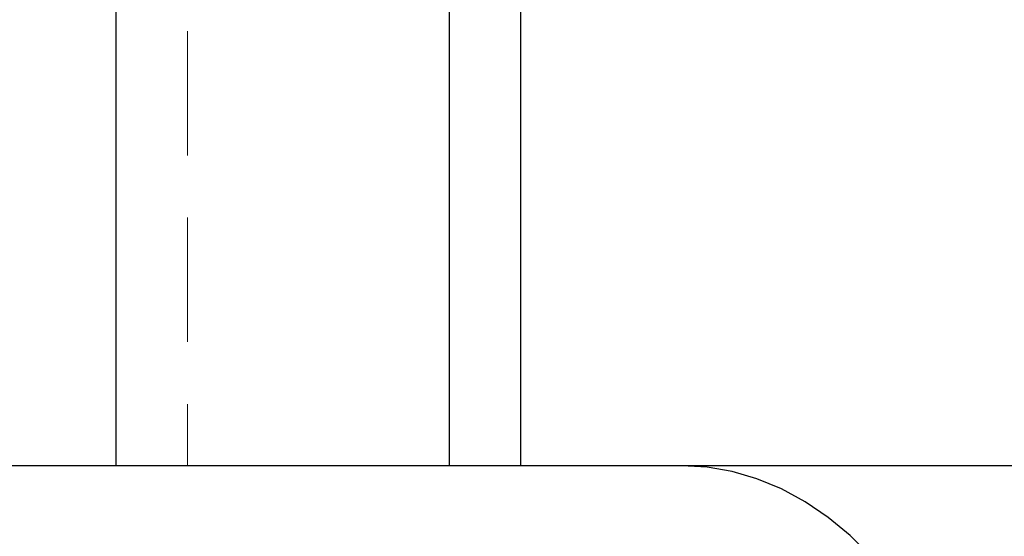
# Model space of a CAD drawing. Header units: millimetres. Extents: x 7 to 417, y 5 to 291.
# Tile 52 of 82: x 151.52 to 161.58, y 260.42 to 265.7. Entities that reach past the tile are written whole.
import ezdxf

# ---------------------------------------------------------------- set-up
doc = ezdxf.new("R2010")
doc.units = ezdxf.units.MM
doc.linetypes.add('HIDDEN', pattern=[1.905, 1.27, -0.635])

msp = doc.modelspace()

# ---------------------------------------------------------------- linework, layer by layer
at = {"color": 7, "linetype": 'Continuous', "lineweight": 25}
for p, q in [((152.50185, 269.39303), (152.50185, 261.14303)), ((155.91184, 261.14303), (155.91184, 269.39303)), ((156.64319, 261.14303), (156.64319, 269.39303)), ((158.28559, 261.14303), (141.08222, 261.14303)), ((162.55182, 261.14303), (158.28559, 261.14303))]:
    msp.add_line(p, q, dxfattribs=at)
at = {"color": 7, "linetype": 'HIDDEN', "lineweight": 18}
msp.add_line((153.2332, 269.39303), (153.2332, 261.14303), dxfattribs=at)
at = {"color": 7, "linetype": 'Continuous', "lineweight": 25, "flags": 128}
msp.add_lwpolyline([(161.54133, 257.06579), (161.49083, 257.43801), (161.42058, 257.80328), (161.33099, 258.15933), (161.22263, 258.50398), (161.09616, 258.8351), (160.95237, 259.15065), (160.79213, 259.44869), (160.61644, 259.72738), (160.42638, 259.98499), (160.22312, 260.21994), (160.00791, 260.43079), (159.78209, 260.61622), (159.54703, 260.77511), (159.30421, 260.90647), (159.0551, 261.00948), (158.80124, 261.08352), (158.54421, 261.12813), (158.28559, 261.14303)], dxfattribs=at)

doc.saveas('drawing.dxf')
